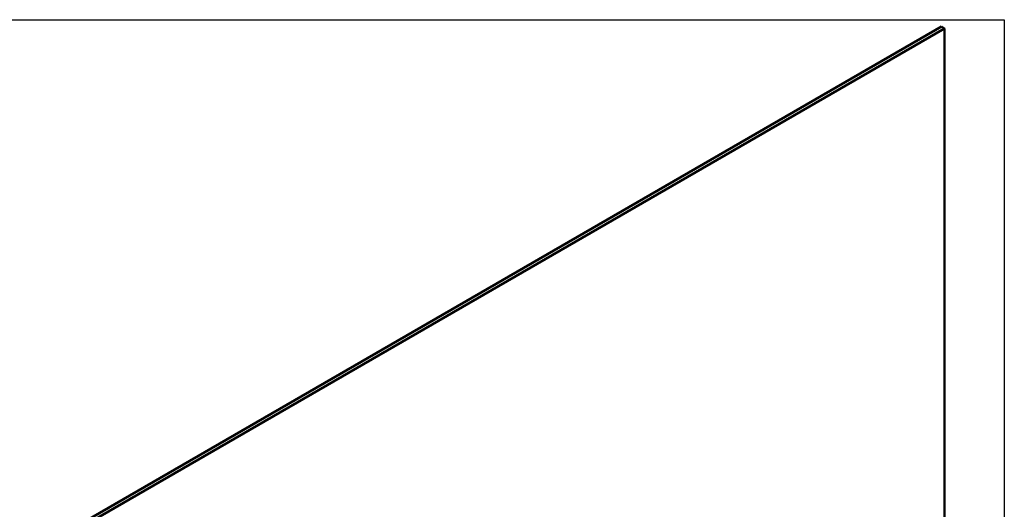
# Model space of a CAD drawing. Header units: millimetres. Extents: x 9237 to 10717, y 427 to 1202.
# Tile 12 of 12: x 10282 to 10717, y 985 to 1202. Entities that reach past the tile are written whole.
import ezdxf

# ---------------------------------------------------------------- set-up
doc = ezdxf.new("R2010")
doc.units = ezdxf.units.MM
doc.header["$LTSCALE"] = 3

msp = doc.modelspace()

# ---------------------------------------------------------------- linework, layer by layer
at = {"color": 7, "linetype": 'Continuous', "lineweight": 50}
for p, q in [((10215.56, 925.06), (10689.61, 1198.72)), ((10216.98, 924.24), (10691.02, 1197.9)), ((10689.61, 1198.72), (10691.02, 1197.9)), ((10691.02, 1197.9), (10691.02, 701.36))]:
    msp.add_line(p, q, dxfattribs=at)
msp.add_lwpolyline([(9237.12, 1201.72), (10717.45, 1201.72), (10717.45, 426.69), (9237.12, 426.69)], close=True)

doc.saveas('drawing.dxf')
